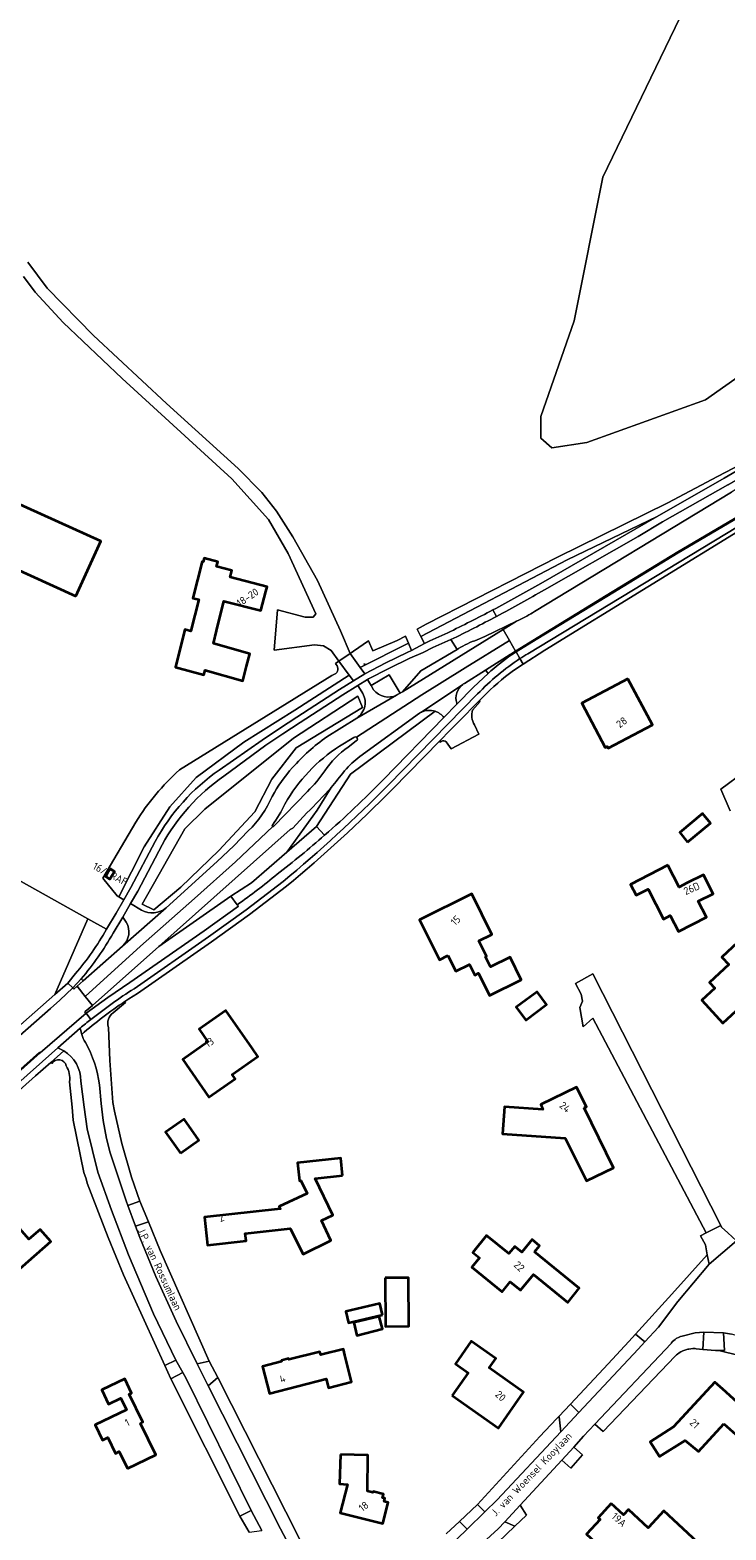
# Model space of a CAD drawing. Header units: metres. Extents: x 140853 to 145288, y 474558 to 480269.
# Tile 94 of 256: x 141549 to 141716, y 477535 to 477894. Entities that reach past the tile are written whole.
import ezdxf
from ezdxf.enums import TextEntityAlignment as Align

# ---------------------------------------------------------------- set-up
doc = ezdxf.new("R2010")
doc.units = ezdxf.units.M
doc.header["$MEASUREMENT"] = 0
for name, color, linetype, lineweight in [('B-WE-GR-BEPLANTING_CULTUUR_BOSPLANTSOEN-G', 90, 'GR-PLANTSOEN', 18), ('B-WE-GR-BOS_LOOF-G', 40, 'Continuous', 13), ('B-WE-GR-GRAS-G', 60, 'Continuous', 13), ('B-WE-GR-GRAS_KRUIDENRIJK-G', 80, 'Continuous', 18), ('B-WE-KL-WATER_BRANDLEIDING_PUT-S', 150, 'Continuous', 18), ('B-WE-OG-BEBOUWING-G', 7, 'Continuous', 35), ('B-WE-OG-BEBOUWING_HUISNUMMER-T18', 10, 'Continuous', 18), ('B-WE-OG-BEBOUWING_STRAATNAAM-T18', 10, 'Continuous', 18), ('B-WE-OG-TERREIN_ERF-G', 7, 'Continuous', 18), ('B-WE-VH-VERHARDING_ASFALT-G', 252, 'Continuous', 18), ('B-WE-VH-VERHARDING_BETON-G', 252, 'Continuous', 18), ('B-WE-VH-VERHARDING_HALFVERHARDING-G', 252, 'Continuous', 18), ('B-WE-VH-VERHARDING_HALFVERHARDING_GRIND-G', 252, 'Continuous', 18), ('B-WE-VH-VERHARDING_OPEN-G', 252, 'Continuous', 18), ('B-WE-VH-VERHARDING_SIERBESTRATING-G', 252, 'Continuous', 18), ('B-WE-VH-VERHARDING_STRAATBAKSTEEN-G', 252, 'Continuous', 18), ('B-WE-VH-VERHARDING_TEGEL-G', 252, 'Continuous', 18)]:
    doc.layers.add(name, color=color, linetype=linetype, lineweight=lineweight)
doc.styles.add('NLCS-ISO', font='txt')
doc.linetypes.add('GR-PLANTSOEN', pattern='A,0,[179,NLCS.shx,S=2,R=0,X=0,Y=0],-4', length=4)

# ---------------------------------------------------------------- blocks, each defined once
blk = doc.blocks.new('SIE-WEG_STRAATPOT_BRANDKRAAN-SO')
blk.add_ellipse((0, 0), major_axis=(-0.729, 0), ratio=0.685994)
at = {"style": 'NLCS-ISO'}
blk.add_text('BR', height=0.4, dxfattribs=at).set_placement((-0.3, -0.2))

msp = doc.modelspace()

# ---------------------------------------------------------------- linework, layer by layer
at = {"layer": 'B-WE-GR-BEPLANTING_CULTUUR_BOSPLANTSOEN-G', "ltscale": 0.2, "flags": 128}
for points in [[(141715.052, 477786.497), (141734.792, 477797.988), (141713.459, 477786.953), (141701.598, 477780.59), (141675.154, 477767.637), (141667.537, 477763.681), (141643.722, 477751.558), (141641.61, 477750.372), (141642.472, 477748.616), (141677.502, 477767.005), (141699.047, 477777.319), (141715.052, 477786.497)], [(141639.527, 477747.027), (141638.826, 477748.701), (141636.833, 477747.688), (141630.966, 477745.162), (141629.981, 477747.575), (141626.36, 477745.123), (141625.524, 477744.554), (141627.988, 477741.2), (141639.527, 477747.027)], [(141606.836, 477714.499), (141612.657, 477721.95), (141628.49, 477731.613), (141627.428, 477734.375), (141611.958, 477724.279), (141590.77, 477707.281), (141585.997, 477702.625), (141575.752, 477684.58), (141578.546, 477683.183), (141585.065, 477688.654), (141594.146, 477697.386), (141602.762, 477706.699), (141606.836, 477714.499)], [(141568.065, 477693.11), (141569.188, 477692.414), (141568.024, 477690.535), (141566.901, 477691.231), (141568.065, 477693.11)]]:
    msp.add_lwpolyline(points, close=True, dxfattribs=at)
for points in [[(141588.675, 477714.849), (141600.084, 477723.347), (141612.308, 477731.031), (141625.32, 477739.387), (141622.851, 477742.743), (141622.028, 477742.185), (141622.201, 477741.905), (141622.201, 477741.905, -0.5325106), (141621.796, 477739.627), (141621.796, 477739.627), (141621.196, 477739.281), (141584.685, 477716.707), (141584.685, 477716.707, 0.0689417), (141574.244, 477704.187), (141574.244, 477704.187), (141566.337, 477690.748), (141569.753, 477686.556), (141570.189, 477686.306), (141576.218, 477698.317), (141582.388, 477707.863), (141588.675, 477714.849)], [(141633.499, 477714.407), (141647.998, 477729.229), (141647.998, 477729.229, 0.1527292), (141645.869, 477730.74), (141645.869, 477730.74), (141625.618, 477715.646), (141617.461, 477703.164), (141619.422, 477701.043), (141619.422, 477701.043, 0.0206837), (141633.499, 477714.407)]]:
    msp.add_lwpolyline(points, format="xyb", close=True, dxfattribs=at)
at = {"layer": 'B-WE-GR-BOS_LOOF-G', "ltscale": 0.2, "flags": 128}
msp.add_lwpolyline([(141545.312, 477654.46), (141554.854, 477662.904), (141554.854, 477662.904), (141562.792, 477681.025), (141532.018, 477698.194)], dxfattribs=at)
at = {"layer": 'B-WE-GR-GRAS-G', "ltscale": 0.2, "flags": 128}
msp.add_lwpolyline([(141706.79, 477901.568), (141686.02, 477858.573), (141679.141, 477824.177), (141671.203, 477801.291), (141671.203, 477796.131), (141673.849, 477793.75), (141682.183, 477795.073), (141710.626, 477805.259), (141725.178, 477815.578), (141736.158, 477841.772), (141740.961, 477849.354), (141740.961, 477849.354), (141745.404, 477850.092), (141753.356, 477850.106), (141760.626, 477847.448), (141768.316, 477845.166), (141768.316, 477845.166, 0.0389442), (141773.04, 477844.238), (141773.04, 477844.238), (141776.904, 477845.476), (141813.152, 477861.88), (141892.924, 477891.646), (141895.173, 477900.509)], format="xyb", dxfattribs=at)
at = {"layer": 'B-WE-GR-GRAS_KRUIDENRIJK-G', "ltscale": 0.2, "flags": 128}
msp.add_lwpolyline([(141715.941, 477784.896), (141700.325, 477776.101), (141694.516, 477772.541), (141672.089, 477759.795), (141672.089, 477759.795, -0.0090293), (141660.605, 477753.447), (141660.605, 477753.447, -0.0082441), (141649.679, 477747.885), (141649.679, 477747.885), (141651.146, 477745.522), (141651.477, 477745.717), (141651.477, 477745.717, -0.0616326), (141655.95, 477747.821), (141655.95, 477747.821), (141657.812, 477748.655), (141665.346, 477752.268), (141665.915, 477752.541), (141665.915, 477752.541, 0.0288603), (141669.686, 477754.596), (141669.686, 477754.596), (141716.866, 477783.211)], format="xyb", dxfattribs=at)
for points in [[(141699.047, 477777.319), (141677.502, 477767.005), (141642.472, 477748.616), (141643.309, 477746.913), (141644.636, 477747.609), (141648.93, 477749.511), (141648.93, 477749.511, 0.0081268), (141659.671, 477754.978), (141659.671, 477754.978, 0.0092981), (141671.192, 477761.344), (141671.192, 477761.344), (141699.047, 477777.319)], [(141604.533, 477723.802), (141608.604, 477726.613), (141612.769, 477729.283), (141622.996, 477735.929), (141626.332, 477738.011), (141625.32, 477739.387), (141612.308, 477731.031), (141600.084, 477723.347), (141588.675, 477714.849), (141582.388, 477707.863), (141576.218, 477698.317), (141570.189, 477686.306), (141571.406, 477685.609), (141573.078, 477688.562), (141578.907, 477699.594), (141578.907, 477699.594, -0.1155856), (141594.177, 477716.655), (141594.177, 477716.655), (141604.533, 477723.802)], [(141630.55, 477736.939), (141631.18, 477735.899), (141631.18, 477735.899, 0.3594103), (141636.661, 477734.571), (141636.661, 477734.571), (141636.923, 477734.71), (141637.176, 477734.866), (141637.516, 477735.074), (141634.864, 477739.436), (141630.55, 477736.939)], [(141658.562, 477739.807), (141658.413, 477740.009), (141657.986, 477740.603), (141652.894, 477737.383), (141652.894, 477737.383, 0.0272438), (141652.521, 477737.135), (141652.521, 477737.135, 0.3167867), (141651.056, 477732.652), (141651.056, 477732.652), (141651.089, 477732.552), (141651.124, 477732.452), (141655.104, 477736.495), (141658.562, 477739.807)], [(141619.934, 477724.594), (141627.118, 477729.113), (141627.118, 477729.113, 0.4294162), (141628.332, 477735.359), (141628.332, 477735.359), (141627.374, 477736.894), (141623.802, 477734.664), (141613.572, 477728.016), (141609.442, 477725.369), (141605.406, 477722.582), (141595.302, 477715.186), (141595.302, 477715.186, 0.1158109), (141580.542, 477698.731), (141580.542, 477698.731), (141574.714, 477687.698), (141573.01, 477684.689), (141575.603, 477683.125), (141575.603, 477683.125, 0.3055347), (141581.501, 477683.693), (141581.501, 477683.693), (141593.733, 477694.745), (141597.673, 477698.502), (141601.182, 477702.104), (141601.182, 477702.104, 0.0947603), (141606.897, 477710.328), (141606.897, 477710.328, -0.0642164), (141611.762, 477717.233), (141611.762, 477717.233, -0.0581338), (141619.934, 477724.594)], [(141642.172, 477730.27), (141627.89, 477719.914), (141627.89, 477719.914, 0.0558115), (141624.231, 477716.46), (141624.231, 477716.46, -0.0135972), (141620.976, 477712.491), (141620.976, 477712.491), (141617.621, 477707.09), (141610.373, 477697.047), (141617.461, 477703.164), (141625.618, 477715.646), (141645.869, 477730.74), (141645.869, 477730.74, 0.1919821), (141642.642, 477730.53), (141642.642, 477730.53, 0.0300173), (141642.172, 477730.27)], [(141598.527, 477684.419), (141597.016, 477686.46), (141579.769, 477674.391), (141563.858, 477660.334), (141562.157, 477658.832), (141562.157, 477658.832, 0.986821), (141562.406, 477658.489), (141562.406, 477658.489), (141567.541, 477662.235), (141572.797, 477665.811), (141590.583, 477678.178), (141598.79, 477684.063), (141598.527, 477684.419)], [(141567.238, 477678.544), (141562.792, 477681.025), (141554.854, 477662.904), (141557.979, 477665.655), (141559.793, 477667.928), (141559.793, 477667.928, 0.0475628), (141567.238, 477678.544)], [(141571.098, 477674.531, 0.3590614), (141571.977, 477680.221), (141571.977, 477680.221), (141571.122, 477681.439), (141568.819, 477677.585), (141568.819, 477677.585, -0.0474576), (141561.2, 477666.727), (141561.2, 477666.727), (141561.672, 477666.235), (141571.098, 477674.531)], [(141568.784, 477637.053), (141568.051, 477647.152), (141567.683, 477655.078), (141567.683, 477655.078, -0.3211966), (141568.813, 477658.564), (141568.813, 477658.564), (141571.805, 477661.04), (141571.628, 477661.275), (141571.628, 477661.275, 0.0312933), (141561.291, 477653.402), (141561.291, 477653.402, 0.0600539), (141562.185, 477651.468), (141562.185, 477651.468, -0.0956268), (141565.545, 477641.322), (141565.545, 477641.322), (141565.946, 477636.871), (141566.409, 477632.78), (141567.238, 477628.477), (141568.12, 477625.018), (141571.963, 477613.538), (141572.362, 477612.465), (141575.251, 477613.468), (141573.211, 477619.193), (141570.872, 477627.303), (141569.144, 477635.051), (141568.784, 477637.053)], [(141561.851, 477635.988), (141561.098, 477642.214), (141561.098, 477642.214, 0.26318), (141557.032, 477649.456), (141557.032, 477649.456), (141553.876, 477646.69), (141554.118, 477646.414), (141554.118, 477646.414, -0.6849614), (141557.61, 477645.864), (141557.61, 477645.864, -0.1620849), (141558.402, 477642.064), (141558.402, 477642.064), (141558.995, 477635.998), (141559.264, 477632.878), (141561.786, 477620.3), (141562.363, 477618.79), (141562.602, 477617.79), (141567.662, 477604.759), (141571.318, 477595.877), (141581.219, 477574.102), (141583.85, 477575.433), (141578.511, 477586.541), (141572.479, 477600.665), (141568.398, 477611.346), (141565.145, 477620.445), (141562.6, 477630.764), (141561.851, 477635.988)]]:
    msp.add_lwpolyline(points, format="xyb", close=True, dxfattribs=at)
for points in [[(141639.218, 477744.766), (141640.248, 477745.307), (141639.527, 477747.027), (141627.988, 477741.2), (141629.067, 477739.731), (141634.112, 477742.31), (141639.218, 477744.766)], [(141611.958, 477724.279), (141627.428, 477734.375), (141628.49, 477731.613), (141612.657, 477721.95), (141606.836, 477714.499), (141602.762, 477706.699), (141594.146, 477697.386), (141585.065, 477688.654), (141578.546, 477683.183), (141575.752, 477684.58), (141585.997, 477702.625), (141590.77, 477707.281), (141611.958, 477724.279)], [(141577.264, 477608.557), (141574.21, 477607.496), (141575.21, 477604.808), (141579.016, 477595.406), (141583.936, 477584.784), (141588.937, 477574.565), (141591.821, 477575.148), (141580.114, 477601.632), (141577.264, 477608.557)], [(141711.465, 477598.378), (141711.032, 477600.668), (141702.55, 477591.188), (141693.836, 477581.624), (141696.097, 477579.775), (141699.371, 477583.278), (141703.987, 477589.478), (141711.465, 477598.378)], [(141694.454, 477578.018), (141696.097, 477579.775), (141693.836, 477581.624), (141692.217, 477579.847), (141687.345, 477574.5), (141678.274, 477564.897), (141678.539, 477564.679), (141680.282, 477562.857), (141694.454, 477578.018)], [(141709.937, 477578.008), (141710.174, 477582.122), (141708.114, 477581.996), (141704.992, 477581.195), (141704.631, 477581.081), (141704.455, 477581.014), (141704.109, 477580.86), (141703.777, 477580.68), (141703.616, 477580.581), (141703.306, 477580.365), (141703.014, 477580.125), (141702.741, 477579.864), (141702.488, 477579.583), (141702.354, 477579.415), (141684.148, 477560.129), (141686.132, 477558.37), (141703.32, 477576.386), (141703.696, 477576.716), (141703.893, 477576.87), (141704.304, 477577.155), (141704.736, 477577.408), (141705.186, 477577.627), (141705.417, 477577.723), (141705.889, 477577.889), (141706.373, 477578.018), (141706.618, 477578.068), (141707.113, 477578.141), (141707.612, 477578.175), (141708.112, 477578.171), (141708.362, 477578.155), (141709.937, 477578.008)], [(141722.419, 477579.998), (141721.696, 477580.288), (141716.8, 477581.644), (141714.951, 477581.956), (141715.131, 477577.691), (141712.997, 477577.722), (141714.085, 477577.62), (141722.22, 477575.66), (141726.405, 477573.585), (141730.296, 477571.303), (141732.381, 477573.995), (141723.943, 477579.385), (141722.419, 477579.998)], [(141585.52, 477572.456), (141582.672, 477570.981), (141599.159, 477538.089), (141601.891, 477539.455), (141586.301, 477571.065), (141585.52, 477572.456)], [(141675.971, 477558.246), (141675.577, 477561.86), (141675.475, 477561.933), (141674.967, 477561.395), (141670.978, 477557.172), (141656.032, 477540.872), (141657.783, 477539.078), (141660.751, 477541.965), (141675.971, 477558.246)], [(141664.979, 477535.711), (141662.594, 477536.747), (141660.991, 477535.008), (141652.763, 477527.523), (141648.3, 477523.911), (141646.097, 477522.204), (141647.484, 477520.417), (141654.81, 477525.931), (141664.979, 477535.711)]]:
    msp.add_lwpolyline(points, close=True, dxfattribs=at)
for points in [[(141616.721, 477526.168), (141593.913, 477571.262), (141591.577, 477569.287), (141608.849, 477535.076), (141618.435, 477516.94)], [(141648.88, 477530.418), (141653.561, 477534.971), (141651.748, 477536.8), (141648.525, 477533.847)]]:
    msp.add_lwpolyline(points, dxfattribs=at)
at = {"layer": 'B-WE-OG-BEBOUWING-G', "ltscale": 0.2, "flags": 128}
for points in [[(141559.886, 477758.313), (141565.845, 477771.472), (141544.912, 477780.951), (141538.953, 477767.792), (141559.886, 477758.313)], [(141587.409, 477750), (141587.388, 477749.922), (141587.088, 477750), (141585.981, 477750.287), (141585.911, 477750), (141583.778, 477741.273), (141590.513, 477739.43), (141590.835, 477740.604), (141599.882, 477738.004), (141600.779, 477741.5), (141601.543, 477744.48), (141592.863, 477746.977), (141593.598, 477750), (141595.327, 477757.121), (141604.177, 477754.822), (141605.361, 477759.381), (141605.662, 477760.54), (141596.828, 477762.835), (141597.249, 477764.457), (141593.602, 477765.404), (141593.887, 477766.499), (141590.612, 477767.35), (141590.392, 477766.501), (141590.133, 477766.569), (141587.863, 477757.83), (141589.343, 477757.446), (141587.409, 477750)], [(141692.043, 477738.524), (141680.97, 477732.649), (141686.594, 477722.047), (141687.099, 477722.314), (141687.34, 477721.86), (141697.909, 477727.467), (141692.043, 477738.524)], [(141706.334, 477699.422), (141711.823, 477703.934), (141709.919, 477706.25), (141704.43, 477701.738), (141706.334, 477699.422)], [(141568.065, 477693.11), (141566.901, 477691.231), (141568.024, 477690.535), (141569.188, 477692.414), (141568.065, 477693.11)], [(141701.559, 477693.888), (141692.69, 477689.293), (141694.018, 477686.715), (141696.864, 477688.18), (141700.562, 477680.996), (141702.181, 477681.829), (141704.154, 477677.997), (141710.832, 477681.435), (141708.859, 477685.272), (141712.401, 477687.072), (141710.102, 477691.598), (141706.246, 477689.638), (141704.264, 477688.631), (141701.559, 477693.888)], [(141648.964, 477672.289), (141650.837, 477668.487), (141654.156, 477670.123), (141655.412, 477667.574), (141656.306, 477668.014), (141658.907, 477662.737), (141666.509, 477666.484), (141663.85, 477671.86), (141659.124, 477669.545), (141657.929, 477671.985), (141658.197, 477672.117), (141656.392, 477675.802), (141659.458, 477677.304), (141654.703, 477687.016), (141642.182, 477680.843), (141646.899, 477671.272), (141648.964, 477672.289)], [(141719.566, 477676.546), (141714.553, 477671.875), (141716.187, 477670.121), (141711.583, 477665.831), (141712.836, 477664.487), (141709.694, 477661.559), (141714.781, 477656.1), (141717.925, 477659.028), (141720.254, 477656.528), (141723.99, 477660.009), (141719.874, 477664.41), (141725.799, 477669.931), (141719.566, 477676.546)], [(141667.7, 477661.685), (141665.296, 477659.926), (141667.572, 477656.814), (141672.57, 477660.547), (141670.33, 477663.608), (141667.7, 477661.685)], [(141602.087, 477650.093), (141595.812, 477659.119), (141589.379, 477654.647), (141591.517, 477651.572), (141585.485, 477647.378), (141591.75, 477638.367), (141598.064, 477642.757), (141597.344, 477643.793), (141603.482, 477648.137), (141602.087, 477650.093)], [(141681.537, 477635.796), (141682.086, 477636.065), (141679.734, 477640.746), (141671.204, 477636.581), (141671.664, 477635.4), (141662.499, 477636.049), (141662.042, 477629.605), (141676.989, 477628.547), (141682.112, 477618.314), (141688.571, 477621.433), (141681.537, 477635.796)], [(141584.921, 477624.983), (141589.347, 477628.094), (141585.802, 477633.138), (141581.376, 477630.026), (141584.921, 477624.983)], [(141623.751, 477619.595), (141623.286, 477623.789), (141612.956, 477622.643), (141613.432, 477618.357), (141613.73, 477618.39), (141615.235, 477615.33), (141608.577, 477612.193), (141608.856, 477611.633), (141590.667, 477609.615), (141591.404, 477602.968), (141600.647, 477603.994), (141600.451, 477605.763), (141611.201, 477606.956), (141614.287, 477600.82), (141620.924, 477604.027), (141618.693, 477608.818), (141621.382, 477610.153), (141617.146, 477618.862), (141623.751, 477619.595)], [(141539.803, 477591.45), (141553.916, 477603.83), (141551.379, 477606.722), (141548.674, 477604.349), (141544.886, 477608.667), (141533.503, 477598.682), (141535.269, 477596.668), (141534.502, 477595.995), (141535.355, 477595.023), (141535.039, 477594.746), (141536.011, 477593.638), (141536.299, 477593.891), (141537.27, 477592.785), (141538.04, 477593.46), (141539.803, 477591.45)], [(141669.714, 477601.352), (141670.909, 477602.812), (141669.095, 477604.296), (141666.61, 477601.257), (141664.956, 477602.611), (141663.571, 477600.918), (141658.223, 477605.292), (141654.884, 477601.209), (141656.504, 477599.885), (141654.688, 477597.665), (141661.898, 477591.768), (141663.857, 477594.164), (141666.336, 477592.137), (141669.441, 477595.933), (141677.626, 477589.239), (141680.391, 477592.62), (141669.714, 477601.352)], [(141633.963, 477595.127), (141634.005, 477583.513), (141639.564, 477583.533), (141639.522, 477595.147), (141633.963, 477595.127)], [(141633.272, 477586.267), (141632.633, 477588.983), (141624.508, 477587.068), (141625.148, 477584.353), (141633.272, 477586.267)], [(141632.522, 477585.903), (141626.425, 477584.466), (141627.17, 477581.305), (141633.305, 477582.91), (141632.522, 477585.903)], [(141624.318, 477576.619), (141623.967, 477578.028), (141618.772, 477576.736), (141618.504, 477576.696), (141618.322, 477577.415), (141610.899, 477575.586), (141610.831, 477575.8), (141609.082, 477575.329), (141609.152, 477575.11), (141604.601, 477573.934), (141606.282, 477567.428), (141619.798, 477570.92), (141620.346, 477568.8), (141625.894, 477570.233), (141624.318, 477576.619)], [(141649.995, 477566.925), (141661.039, 477559.158), (141667.078, 477567.745), (141658.81, 477573.56), (141660.396, 477575.814), (141654.539, 477579.933), (141650.729, 477574.516), (141653.81, 477572.349), (141649.995, 477566.925)], [(141572.236, 477549.503), (141579.007, 477552.765), (141575.382, 477560.288), (141575.903, 477560.539), (141572.662, 477567.263), (141573.242, 477567.543), (141571.585, 477570.983), (141566.093, 477568.336), (141567.74, 477564.918), (141570.657, 477566.323), (141571.989, 477563.559), (141564.492, 477559.946), (141566.262, 477556.272), (141567.527, 477556.882), (141569.354, 477553.091), (141570.29, 477553.542), (141572.236, 477549.503)], [(141715.024, 477560.165), (141720.05, 477555.673), (141724.048, 477560.146), (141719.089, 477564.578), (141714.733, 477568.477), (141712.874, 477570.142), (141702.985, 477559.427), (141697.399, 477555.884), (141699.633, 477552.358), (141705.719, 477556.218), (141708.922, 477553.543), (141715.024, 477560.165)], [(141623.204, 477552.848), (141623.019, 477545.78), (141624.896, 477545.651), (141623.196, 477538.838), (141633.38, 477536.297), (141634.638, 477541.339), (141633.685, 477541.577), (141633.879, 477542.356), (141633.317, 477542.497), (141633.532, 477543.359), (141631.053, 477543.978), (141631, 477543.763), (141629.723, 477544.082), (141629.812, 477552.675), (141623.204, 477552.848)], [(141688.06, 477541.085), (141684.926, 477537.706), (141685.412, 477537.255), (141682.162, 477533.751), (141689.311, 477527.121), (141688.494, 477526.241), (141691.632, 477523.33), (141699.942, 477532.29), (141706.065, 477526.612), (141709.885, 477530.731), (141700.623, 477539.322), (141696.952, 477535.363), (141696.883, 477535.289), (141692.269, 477539.568), (141692.146, 477539.682), (141690.956, 477538.399), (141688.06, 477541.085)]]:
    msp.add_lwpolyline(points, close=True, dxfattribs=at)
at = {"layer": 'B-WE-OG-TERREIN_ERF-G', "ltscale": 0.2, "flags": 128}
for points in [[(141725.178, 477815.578), (141710.626, 477805.259), (141682.183, 477795.073), (141673.849, 477793.75), (141671.203, 477796.131), (141671.203, 477801.291), (141679.141, 477824.177), (141686.02, 477858.573), (141706.79, 477901.568)], [(141548.432, 477838.191), (141553.073, 477832.001), (141564.134, 477820.658), (141581.573, 477804.426), (141598.789, 477788.807), (141604.389, 477783.06), (141607.928, 477778.623), (141611.867, 477772.476), (141617.767, 477762.037), (141623.262, 477750), (141625.524, 477744.554), (141626.36, 477745.123), (141629.981, 477747.575), (141630.966, 477745.162), (141636.833, 477747.688), (141638.826, 477748.701), (141639.527, 477747.027), (141640.248, 477745.307), (141643.309, 477746.913), (141642.472, 477748.616), (141641.61, 477750.372), (141643.722, 477751.558), (141667.537, 477763.681), (141675.154, 477767.637), (141701.598, 477780.59), (141713.459, 477786.953), (141734.792, 477797.988)], [(141716.547, 477706.884), (141714.286, 477712.055), (141743.38, 477733.589)], [(141717.925, 477659.028), (141714.781, 477656.1), (141709.694, 477661.559), (141712.836, 477664.487), (141711.583, 477665.831), (141716.187, 477670.121), (141714.553, 477671.875), (141719.566, 477676.546)], [(141648.525, 477533.847), (141651.748, 477536.8), (141656.032, 477540.872), (141670.978, 477557.172), (141674.967, 477561.395), (141675.475, 477561.933), (141678.274, 477564.897), (141687.345, 477574.5), (141692.217, 477579.847), (141693.836, 477581.624), (141702.55, 477591.188), (141711.032, 477600.668), (141710.592, 477602.99), (141709.376, 477605.19), (141710.736, 477605.867), (141683.606, 477657.302), (141681.304, 477655.226), (141680.551, 477659.815), (141681.178, 477661.382), (141680.838, 477663.035), (141679.46, 477665.584), (141683.607, 477667.911), (141714.269, 477607.618), (141714.439, 477607.283), (141715.921, 477605.909)], [(141722.22, 477575.66), (141714.085, 477577.62), (141712.997, 477577.722), (141709.937, 477578.008), (141708.362, 477578.155), (141708.112, 477578.171), (141707.612, 477578.175), (141707.113, 477578.141), (141706.618, 477578.068), (141706.373, 477578.018), (141705.889, 477577.889), (141705.417, 477577.723), (141705.186, 477577.627), (141704.736, 477577.408), (141704.304, 477577.155), (141703.893, 477576.87), (141703.696, 477576.716), (141703.32, 477576.386), (141686.132, 477558.37), (141684.148, 477560.129), (141681.437, 477557.188), (141679.063, 477554.613), (141681.156, 477552.758), (141678.356, 477549.56), (141676.182, 477551.488), (141666.267, 477540.732), (141667.736, 477538.293), (141664.979, 477535.711), (141654.81, 477525.931)]]:
    msp.add_lwpolyline(points, dxfattribs=at)
for points in [[(141532.018, 477698.194), (141562.792, 477681.025), (141567.238, 477678.544), (141569.528, 477682.377), (141571.406, 477685.609), (141570.189, 477686.306), (141569.753, 477686.556), (141566.337, 477690.748), (141574.244, 477704.187), (141574.244, 477704.187, -0.0689417), (141584.685, 477716.707), (141584.685, 477716.707), (141621.196, 477739.281), (141621.796, 477739.627), (141621.796, 477739.627, 0.5325106), (141622.201, 477741.905), (141622.201, 477741.905), (141622.028, 477742.185), (141622.851, 477742.743), (141621.01, 477745.306), (141619.169, 477746.383), (141617.054, 477746.661), (141607.338, 477745.336), (141608.152, 477754.994), (141614.766, 477753.244), (141616.719, 477753.235), (141617.314, 477754.035), (141610.723, 477768.459), (141606.009, 477776.613), (141597.259, 477786.328), (141571.024, 477810.393), (141556.874, 477823.795), (141550.153, 477831.082), (141547.393, 477834.79)], [(141721.484, 477775.66), (141672.139, 477745.337), (141666.971, 477741.981), (141664.678, 477740.492), (141664.678, 477740.492, 0.0439509), (141657.332, 477734.144), (141657.332, 477734.144), (141656.467, 477733.265), (141656.683, 477733.053), (141654.854, 477731.021), (141654.854, 477731.021, 0.2351166), (141655.332, 477727.516), (141655.332, 477727.516), (141656.371, 477725.274), (141649.702, 477721.732), (141648.569, 477723.412), (141648.569, 477723.412, 0.323896), (141647.359, 477723.532), (141647.359, 477723.532), (141647.124, 477723.346), (141646.901, 477723.564), (141635.743, 477712.156), (141635.743, 477712.156, -0.0257076), (141610.324, 477688.875), (141610.324, 477688.875), (141601.463, 477682.083), (141592.393, 477675.573), (141574.647, 477663.214), (141572.548, 477661.881), (141571.628, 477661.275), (141571.805, 477661.04), (141568.813, 477658.564), (141568.813, 477658.564, 0.3211966), (141567.683, 477655.078), (141567.683, 477655.078), (141568.051, 477647.152), (141568.784, 477637.053), (141569.144, 477635.051), (141570.872, 477627.303), (141573.211, 477619.193), (141575.251, 477613.468), (141577.264, 477608.557), (141580.114, 477601.632), (141591.821, 477575.148), (141593.913, 477571.262), (141616.721, 477526.168)], [(141601.362, 477534.228), (141599.159, 477538.089), (141582.672, 477570.981), (141582.672, 477570.981), (141581.219, 477574.102), (141571.318, 477595.877), (141567.662, 477604.759), (141562.602, 477617.79), (141562.363, 477618.79), (141561.786, 477620.3), (141559.264, 477632.878), (141558.995, 477635.998), (141558.402, 477642.064), (141558.402, 477642.064, 0.1620849), (141557.61, 477645.864), (141557.61, 477645.864, 0.6849614), (141554.118, 477646.414), (141554.118, 477646.414), (141553.876, 477646.69), (141550.236, 477643.502), (141526.779, 477622.513)]]:
    msp.add_lwpolyline(points, format="xyb", dxfattribs=at)
for points in [[(141538.953, 477767.792), (141544.912, 477780.951), (141565.845, 477771.472), (141559.886, 477758.313), (141538.953, 477767.792)], [(141590.612, 477767.35), (141593.887, 477766.499), (141593.602, 477765.404), (141597.249, 477764.457), (141596.828, 477762.835), (141605.662, 477760.54), (141605.361, 477759.381), (141604.177, 477754.822), (141595.327, 477757.121), (141593.598, 477750), (141592.863, 477746.977), (141601.543, 477744.48), (141600.779, 477741.5), (141599.882, 477738.004), (141590.835, 477740.604), (141590.513, 477739.43), (141583.778, 477741.273), (141585.911, 477750), (141585.981, 477750.287), (141587.088, 477750), (141587.388, 477749.922), (141587.409, 477750), (141589.343, 477757.446), (141587.863, 477757.83), (141590.133, 477766.569), (141590.392, 477766.501), (141590.612, 477767.35)], [(141697.909, 477727.467), (141687.34, 477721.86), (141687.099, 477722.314), (141686.594, 477722.047), (141680.97, 477732.649), (141692.043, 477738.524), (141697.909, 477727.467)], [(141706.334, 477699.422), (141704.43, 477701.738), (141709.919, 477706.25), (141711.823, 477703.934), (141706.334, 477699.422)], [(141704.264, 477688.631), (141706.246, 477689.638), (141710.102, 477691.598), (141712.401, 477687.072), (141708.859, 477685.272), (141710.832, 477681.435), (141704.154, 477677.997), (141702.181, 477681.829), (141700.562, 477680.996), (141696.864, 477688.18), (141694.018, 477686.715), (141692.69, 477689.293), (141701.559, 477693.888), (141704.264, 477688.631)], [(141658.197, 477672.117), (141657.929, 477671.985), (141659.124, 477669.545), (141663.85, 477671.86), (141666.509, 477666.484), (141658.907, 477662.737), (141656.306, 477668.014), (141655.412, 477667.574), (141654.156, 477670.123), (141650.837, 477668.487), (141648.964, 477672.289), (141646.899, 477671.272), (141642.182, 477680.843), (141654.703, 477687.016), (141659.458, 477677.304), (141656.392, 477675.802), (141658.197, 477672.117)], [(141672.57, 477660.547), (141667.572, 477656.814), (141665.296, 477659.926), (141667.7, 477661.685), (141670.33, 477663.608), (141672.57, 477660.547)], [(141602.087, 477650.093), (141603.482, 477648.137), (141597.344, 477643.793), (141598.064, 477642.757), (141591.75, 477638.367), (141585.485, 477647.378), (141591.517, 477651.572), (141589.379, 477654.647), (141595.812, 477659.119), (141602.087, 477650.093)], [(141688.571, 477621.433), (141682.112, 477618.314), (141676.989, 477628.547), (141662.042, 477629.605), (141662.499, 477636.049), (141671.664, 477635.4), (141671.204, 477636.581), (141679.734, 477640.746), (141682.086, 477636.065), (141681.537, 477635.796), (141688.571, 477621.433)], [(141584.921, 477624.983), (141581.376, 477630.026), (141585.802, 477633.138), (141589.347, 477628.094), (141584.921, 477624.983)], [(141623.751, 477619.595), (141617.146, 477618.862), (141621.382, 477610.153), (141618.693, 477608.818), (141620.924, 477604.027), (141614.287, 477600.82), (141611.201, 477606.956), (141600.451, 477605.763), (141600.647, 477603.994), (141591.404, 477602.968), (141590.667, 477609.615), (141608.856, 477611.633), (141608.577, 477612.193), (141615.235, 477615.33), (141613.73, 477618.39), (141613.432, 477618.357), (141612.956, 477622.643), (141623.286, 477623.789), (141623.751, 477619.595)], [(141539.803, 477591.45), (141538.04, 477593.46), (141537.27, 477592.785), (141536.299, 477593.891), (141536.011, 477593.638), (141535.039, 477594.746), (141535.355, 477595.023), (141534.502, 477595.995), (141535.269, 477596.668), (141533.503, 477598.682), (141544.886, 477608.667), (141548.674, 477604.349), (141551.379, 477606.722), (141553.916, 477603.83), (141539.803, 477591.45)], [(141680.391, 477592.62), (141677.626, 477589.239), (141669.441, 477595.933), (141666.336, 477592.137), (141663.857, 477594.164), (141661.898, 477591.768), (141654.688, 477597.665), (141656.504, 477599.885), (141654.884, 477601.209), (141658.223, 477605.292), (141663.571, 477600.918), (141664.956, 477602.611), (141666.61, 477601.257), (141669.095, 477604.296), (141670.909, 477602.812), (141669.714, 477601.352), (141680.391, 477592.62)], [(141639.564, 477583.533), (141634.005, 477583.513), (141633.963, 477595.127), (141639.522, 477595.147), (141639.564, 477583.533)], [(141633.272, 477586.267), (141625.148, 477584.353), (141624.508, 477587.068), (141632.633, 477588.983), (141633.272, 477586.267)], [(141632.522, 477585.903), (141633.305, 477582.91), (141627.17, 477581.305), (141626.425, 477584.466), (141632.522, 477585.903)], [(141624.318, 477576.619), (141625.894, 477570.233), (141620.346, 477568.8), (141619.798, 477570.92), (141606.282, 477567.428), (141604.601, 477573.934), (141609.152, 477575.11), (141609.082, 477575.329), (141610.831, 477575.8), (141610.899, 477575.586), (141618.322, 477577.415), (141618.504, 477576.696), (141618.772, 477576.736), (141623.967, 477578.028), (141624.318, 477576.619)], [(141667.078, 477567.745), (141661.039, 477559.158), (141649.995, 477566.925), (141653.81, 477572.349), (141650.729, 477574.516), (141654.539, 477579.933), (141660.396, 477575.814), (141658.81, 477573.56), (141667.078, 477567.745)], [(141570.29, 477553.542), (141569.354, 477553.091), (141567.527, 477556.882), (141566.262, 477556.272), (141564.492, 477559.946), (141571.989, 477563.559), (141570.657, 477566.323), (141567.74, 477564.918), (141566.093, 477568.336), (141571.585, 477570.983), (141573.242, 477567.543), (141572.662, 477567.263), (141575.903, 477560.539), (141575.382, 477560.288), (141579.007, 477552.765), (141572.236, 477549.503), (141570.29, 477553.542)], [(141715.024, 477560.165), (141708.922, 477553.543), (141705.719, 477556.218), (141699.633, 477552.358), (141697.399, 477555.884), (141702.985, 477559.427), (141712.874, 477570.142), (141714.733, 477568.477), (141719.089, 477564.578), (141724.048, 477560.146), (141720.05, 477555.673), (141715.024, 477560.165)], [(141629.812, 477552.675), (141629.723, 477544.082), (141631, 477543.763), (141631.053, 477543.978), (141633.532, 477543.359), (141633.317, 477542.497), (141633.879, 477542.356), (141633.685, 477541.577), (141634.638, 477541.339), (141633.38, 477536.297), (141623.196, 477538.838), (141624.896, 477545.651), (141623.019, 477545.78), (141623.204, 477552.848), (141629.812, 477552.675)], [(141688.494, 477526.241), (141689.311, 477527.121), (141682.162, 477533.751), (141685.412, 477537.255), (141684.926, 477537.706), (141688.06, 477541.085), (141690.956, 477538.399), (141692.146, 477539.682), (141692.269, 477539.568), (141696.883, 477535.289), (141696.952, 477535.363), (141700.623, 477539.322), (141709.885, 477530.731), (141706.065, 477526.612), (141699.942, 477532.29), (141691.632, 477523.33), (141688.494, 477526.241)]]:
    msp.add_lwpolyline(points, close=True, dxfattribs=at)
at = {"layer": 'B-WE-VH-VERHARDING_ASFALT-G', "ltscale": 0.2, "flags": 128}
for points in [[(141782.345, 477816.469), (141779.699, 477820.697), (141779.276, 477821.372), (141765.809, 477813.147), (141765.72, 477813.093), (141755.355, 477806.763), (141730.289, 477791.436), (141716.866, 477783.211), (141669.686, 477754.596), (141669.686, 477754.596, -0.0288603), (141665.915, 477752.541), (141665.915, 477752.541), (141665.346, 477752.268), (141662.196, 477750.322), (141663.707, 477747.683), (141665.168, 477745.131), (141670.311, 477748.322), (141686.861, 477758.451), (141703.957, 477768.88), (141719.838, 477778.213), (141755.217, 477799.814), (141782.345, 477816.469)], [(141627.044, 477724.517), (141642.736, 477734.683), (141653.068, 477741.141), (141663.707, 477747.683), (141662.196, 477750.322), (141638.055, 477735.407), (141637.516, 477735.074), (141637.176, 477734.866), (141636.923, 477734.71), (141636.661, 477734.571), (141627.118, 477729.113), (141619.934, 477724.594), (141619.934, 477724.594, 0.0581338), (141611.762, 477717.233), (141611.762, 477717.233, 0.0642164), (141606.897, 477710.328), (141606.897, 477710.328, -0.0947603), (141601.182, 477702.104), (141601.182, 477702.104), (141597.673, 477698.502), (141593.733, 477694.745), (141581.501, 477683.693), (141571.098, 477674.531), (141561.672, 477666.235), (141560.224, 477664.916), (141562.166, 477662.467), (141575.341, 477674.513), (141588.317, 477685.892), (141598.098, 477694.675), (141607.029, 477703.127), (141607.029, 477703.127, -0.5504039), (141606.936, 477703.502), (141606.936, 477703.502, 0.060454), (141609.926, 477708.533), (141609.926, 477708.533, -0.1196105), (141623.031, 477722.407), (141623.031, 477722.407), (141626.467, 477724.48), (141626.467, 477724.48, -0.3207509), (141627.044, 477724.517)], [(141642.172, 477730.27, -0.0300173), (141642.642, 477730.53), (141642.642, 477730.53), (141652.521, 477737.135), (141652.521, 477737.135, -0.0272438), (141652.894, 477737.383), (141652.894, 477737.383), (141657.986, 477740.603), (141663.864, 477744.32), (141664.051, 477744.438), (141665.168, 477745.131), (141663.707, 477747.683), (141653.068, 477741.141), (141642.736, 477734.683), (141627.044, 477724.517), (141627.044, 477724.517, -0.579556), (141627.014, 477723.657), (141627.014, 477723.657), (141625.093, 477722.164), (141625.093, 477722.164, 0.0907488), (141619.487, 477716.486), (141619.487, 477716.486, -0.0456638), (141615.366, 477711.562), (141615.366, 477711.562), (141607.285, 477703.208), (141607.285, 477703.208, -0.323925), (141607.029, 477703.127), (141607.029, 477703.127), (141598.098, 477694.675), (141588.317, 477685.892), (141575.341, 477674.513), (141562.166, 477662.467), (141563.858, 477660.334), (141579.769, 477674.391), (141611.21, 477702.409), (141611.8, 477702.764), (141615.199, 477706.393), (141615.199, 477706.393, 0.0221922), (141620.976, 477712.491), (141620.976, 477712.491, 0.0135972), (141624.231, 477716.46), (141624.231, 477716.46, -0.0558115), (141627.89, 477719.914), (141627.89, 477719.914), (141642.172, 477730.27)]]:
    msp.add_lwpolyline(points, format="xyb", close=True, dxfattribs=at)
msp.add_lwpolyline([(141743.38, 477733.589), (141714.286, 477712.055), (141716.547, 477706.884)], dxfattribs=at)
msp.add_lwpolyline([(141515.859, 477617.603), (141551.18, 477649.156), (141551.347, 477648.97), (141551.347, 477648.97), (141562.406, 477658.489), (141562.406, 477658.489, -0.986821), (141562.157, 477658.832), (141562.157, 477658.832), (141563.858, 477660.334), (141562.166, 477662.467), (141560.224, 477664.916), (141559.427, 477664.19), (141559.257, 477664.382), (141559.157, 477664.496), (141556.043, 477661.553), (141553.823, 477659.588), (141546.507, 477653.114)], format="xyb", dxfattribs=at)
at = {"layer": 'B-WE-VH-VERHARDING_BETON-G', "ltscale": 0.2, "flags": 128}
for points in [[(141765.311, 477813.779), (141765.684, 477813.998), (141765.752, 477814.038), (141779.002, 477821.809), (141778.026, 477823.368), (141765.603, 477816.042), (141763.682, 477814.909), (141737.502, 477799.565), (141734.792, 477797.988), (141715.052, 477786.497), (141699.047, 477777.319), (141671.192, 477761.344), (141671.192, 477761.344, -0.0092981), (141659.671, 477754.978), (141659.671, 477754.978), (141660.605, 477753.447), (141660.605, 477753.447, 0.0090293), (141672.089, 477759.795), (141672.089, 477759.795), (141694.516, 477772.541), (141700.325, 477776.101), (141715.941, 477784.896), (141738.445, 477798.017), (141765.311, 477813.779)], [(141783.45, 477814.703), (141782.559, 477816.126), (141755.347, 477799.6), (141719.968, 477777.999), (141704.098, 477768.672), (141686.993, 477758.238), (141670.442, 477748.109), (141665.287, 477744.922), (141666.202, 477743.324), (141666.202, 477743.324, -0.0097247), (141668.082, 477744.512), (141668.082, 477744.512), (141720.923, 477776.438), (141734.002, 477784.409), (141760.018, 477800.344), (141783.45, 477814.703)], [(141627.374, 477736.894), (141629.696, 477738.35), (141629.91, 477738.479), (141634.851, 477741.002), (141639.852, 477743.406), (141642.998, 477744.799), (141645.34, 477745.963), (141649.679, 477747.885), (141649.679, 477747.885, 0.0082441), (141660.605, 477753.447), (141660.605, 477753.447), (141659.671, 477754.978), (141659.671, 477754.978, -0.0081268), (141648.93, 477749.511), (141648.93, 477749.511), (141644.636, 477747.609), (141643.309, 477746.913), (141640.248, 477745.307), (141639.218, 477744.766), (141634.112, 477742.31), (141629.067, 477739.731), (141626.332, 477738.011), (141622.996, 477735.929), (141612.769, 477729.283), (141608.604, 477726.613), (141604.533, 477723.802), (141594.177, 477716.655), (141594.177, 477716.655, 0.1155856), (141578.907, 477699.594), (141578.907, 477699.594), (141573.078, 477688.562), (141571.406, 477685.609), (141569.528, 477682.377), (141567.238, 477678.544), (141567.238, 477678.544, -0.0475628), (141559.793, 477667.928), (141559.793, 477667.928), (141557.979, 477665.655), (141559.157, 477664.496), (141561.2, 477666.727), (141561.2, 477666.727, 0.0474576), (141568.819, 477677.585), (141568.819, 477677.585), (141571.122, 477681.439), (141573.01, 477684.689), (141574.714, 477687.698), (141580.542, 477698.731), (141580.542, 477698.731, -0.1158109), (141595.302, 477715.186), (141595.302, 477715.186), (141605.406, 477722.582), (141609.442, 477725.369), (141613.572, 477728.016), (141623.802, 477734.664), (141627.374, 477736.894)], [(141666.202, 477743.324), (141665.287, 477744.922), (141664.188, 477744.242), (141664.188, 477744.242, 0.02893), (141658.562, 477739.807), (141658.562, 477739.807), (141655.104, 477736.495), (141651.124, 477732.452), (141647.998, 477729.229), (141633.499, 477714.407), (141633.499, 477714.407, -0.0206837), (141619.422, 477701.043), (141619.422, 477701.043, -0.0155759), (141608.063, 477691.728), (141608.063, 477691.728, -0.0213084), (141598.527, 477684.419), (141598.527, 477684.419), (141598.79, 477684.063), (141590.583, 477678.178), (141572.797, 477665.811), (141567.541, 477662.235), (141562.406, 477658.489), (141563.505, 477656.973), (141563.505, 477656.973, -0.0240559), (141573.821, 477664.334), (141573.821, 477664.334), (141591.635, 477676.735), (141600.674, 477683.199), (141609.487, 477689.969), (141609.487, 477689.969, 0.0238727), (141634.761, 477713.121), (141634.761, 477713.121), (141656.066, 477734.883), (141656.066, 477734.883, -0.0560988), (141666.202, 477743.324)]]:
    msp.add_lwpolyline(points, format="xyb", close=True, dxfattribs=at)
msp.add_lwpolyline([(141546.507, 477653.114), (141553.823, 477659.588), (141556.043, 477661.553), (141559.157, 477664.496), (141557.979, 477665.655), (141554.854, 477662.904), (141545.312, 477654.46)], dxfattribs=at)
msp.add_lwpolyline([(141460.887, 477565.831), (141555.595, 477650.149), (141555.595, 477650.149), (141560.944, 477654.899), (141560.944, 477654.899, -0.0062557), (141563.505, 477656.973), (141563.505, 477656.973), (141562.406, 477658.489), (141551.347, 477648.97), (141516.026, 477617.417)], format="xyb", dxfattribs=at)
at = {"layer": 'B-WE-VH-VERHARDING_HALFVERHARDING-G', "ltscale": 0.2, "flags": 128}
msp.add_lwpolyline([(141547.393, 477834.79), (141550.153, 477831.082), (141556.874, 477823.795), (141571.024, 477810.393), (141597.259, 477786.328), (141606.009, 477776.613), (141610.723, 477768.459), (141617.314, 477754.035), (141616.719, 477753.235), (141614.766, 477753.244), (141608.152, 477754.994), (141607.338, 477745.336), (141617.054, 477746.661), (141619.169, 477746.383), (141621.01, 477745.306), (141622.851, 477742.743), (141625.524, 477744.554), (141623.262, 477750), (141617.767, 477762.037), (141611.867, 477772.476), (141607.928, 477778.623), (141604.389, 477783.06), (141598.789, 477788.807), (141581.573, 477804.426), (141564.134, 477820.658), (141553.073, 477832.001), (141548.432, 477838.191)], dxfattribs=at)
at = {"layer": 'B-WE-VH-VERHARDING_HALFVERHARDING_GRIND-G', "ltscale": 0.2, "flags": 128}
for points in [[(141575.251, 477613.468), (141572.362, 477612.465), (141574.21, 477607.496), (141577.264, 477608.557), (141575.251, 477613.468)], [(141715.921, 477605.909), (141714.439, 477607.283), (141714.269, 477607.618), (141710.736, 477605.867), (141709.376, 477605.19), (141710.592, 477602.99), (141711.032, 477600.668), (141711.465, 477598.378), (141718.018, 477603.965), (141715.921, 477605.909)], [(141583.85, 477575.433), (141581.219, 477574.102), (141582.672, 477570.981), (141585.52, 477572.456), (141583.85, 477575.433)], [(141591.821, 477575.148), (141588.937, 477574.565), (141591.577, 477569.287), (141593.913, 477571.262), (141591.821, 477575.148)], [(141680.282, 477562.857), (141678.539, 477564.679), (141678.274, 477564.897), (141675.475, 477561.933), (141675.577, 477561.86), (141675.971, 477558.246), (141680.282, 477562.857)], [(141601.891, 477539.455), (141599.159, 477538.089), (141601.362, 477534.228), (141604.374, 477534.617), (141601.891, 477539.455)], [(141657.783, 477539.078), (141656.032, 477540.872), (141651.748, 477536.8), (141653.561, 477534.971), (141657.783, 477539.078)]]:
    msp.add_lwpolyline(points, close=True, dxfattribs=at)
at = {"layer": 'B-WE-VH-VERHARDING_OPEN-G', "ltscale": 0.2, "flags": 128}
for points in [[(141683.607, 477667.911), (141679.46, 477665.584), (141680.838, 477663.035), (141681.178, 477661.382), (141680.551, 477659.815), (141681.304, 477655.226), (141683.606, 477657.302), (141710.736, 477605.867), (141714.269, 477607.618), (141683.607, 477667.911)], [(141561.2, 477666.727), (141559.157, 477664.496), (141559.257, 477664.382), (141559.427, 477664.19), (141560.224, 477664.916), (141561.672, 477666.235), (141561.2, 477666.727)], [(141551.347, 477648.97), (141551.18, 477649.156), (141515.859, 477617.603), (141516.026, 477617.417), (141551.347, 477648.97)]]:
    msp.add_lwpolyline(points, close=True, dxfattribs=at)
at = {"layer": 'B-WE-VH-VERHARDING_SIERBESTRATING-G', "ltscale": 0.2, "flags": 128}
msp.add_lwpolyline([(141714.951, 477581.956), (141710.174, 477582.122), (141709.937, 477578.008), (141712.997, 477577.722), (141715.131, 477577.691), (141714.951, 477581.956)], close=True, dxfattribs=at)
at = {"layer": 'B-WE-VH-VERHARDING_STRAATBAKSTEEN-G', "ltscale": 0.2, "flags": 128}
for points in [[(141704.098, 477768.672), (141719.968, 477777.999), (141755.347, 477799.6), (141782.559, 477816.126), (141782.345, 477816.469), (141755.217, 477799.814), (141719.838, 477778.213), (141703.957, 477768.88), (141686.861, 477758.451), (141670.311, 477748.322), (141665.168, 477745.131), (141664.051, 477744.438), (141663.864, 477744.32), (141657.986, 477740.603), (141658.413, 477740.009), (141658.562, 477739.807), (141658.562, 477739.807, -0.02893), (141664.188, 477744.242), (141664.188, 477744.242), (141665.287, 477744.922), (141670.442, 477748.109), (141686.993, 477758.238), (141704.098, 477768.672)], [(141662.196, 477750.322), (141665.346, 477752.268), (141657.812, 477748.655), (141655.95, 477747.821), (141655.95, 477747.821, 0.0616326), (141651.477, 477745.717), (141651.477, 477745.717), (141651.146, 477745.522), (141642.473, 477740.427), (141638.055, 477735.407), (141662.196, 477750.322)], [(141636.661, 477734.571, -0.3594103), (141631.18, 477735.899), (141631.18, 477735.899), (141630.55, 477736.939), (141630.183, 477737.545), (141629.696, 477738.35), (141627.374, 477736.894), (141628.332, 477735.359), (141628.332, 477735.359, -0.4294162), (141627.118, 477729.113), (141627.118, 477729.113), (141636.661, 477734.571)], [(141651.124, 477732.452), (141651.089, 477732.552), (141651.056, 477732.652), (141651.056, 477732.652, -0.3167867), (141652.521, 477737.135), (141652.521, 477737.135), (141642.642, 477730.53), (141642.642, 477730.53, -0.1919821), (141645.869, 477730.74), (141645.869, 477730.74, -0.1527292), (141647.998, 477729.229), (141647.998, 477729.229), (141651.124, 477732.452)], [(141656.683, 477733.053), (141656.467, 477733.265), (141655.272, 477732.051), (141652.586, 477729.284), (141649.562, 477726.285), (141646.901, 477723.564), (141647.124, 477723.346), (141647.359, 477723.532), (141647.359, 477723.532, -0.323896), (141648.569, 477723.412), (141648.569, 477723.412), (141649.702, 477721.732), (141656.371, 477725.274), (141655.332, 477727.516), (141655.332, 477727.516, -0.2351166), (141654.854, 477731.021), (141654.854, 477731.021), (141656.683, 477733.053)], [(141607.285, 477703.208), (141615.366, 477711.562), (141615.366, 477711.562, 0.0456638), (141619.487, 477716.486), (141619.487, 477716.486, -0.0907488), (141625.093, 477722.164), (141625.093, 477722.164), (141627.014, 477723.657), (141627.014, 477723.657, 0.579556), (141627.044, 477724.517), (141627.044, 477724.517, 0.3207509), (141626.467, 477724.48), (141626.467, 477724.48), (141623.031, 477722.407), (141623.031, 477722.407, 0.1196105), (141609.926, 477708.533), (141609.926, 477708.533, -0.060454), (141606.936, 477703.502), (141606.936, 477703.502, 0.5504039), (141607.029, 477703.127), (141607.029, 477703.127, 0.323925), (141607.285, 477703.208)], [(141610.373, 477697.047), (141617.621, 477707.09), (141620.976, 477712.491), (141620.976, 477712.491, -0.0221922), (141615.199, 477706.393), (141615.199, 477706.393), (141611.8, 477702.764), (141611.21, 477702.409), (141579.769, 477674.391), (141597.016, 477686.46), (141601.939, 477689.651), (141610.373, 477697.047)], [(141581.501, 477683.693, -0.3055347), (141575.603, 477683.125), (141575.603, 477683.125), (141573.01, 477684.689), (141571.122, 477681.439), (141571.977, 477680.221), (141571.977, 477680.221, -0.3590614), (141571.098, 477674.531), (141571.098, 477674.531), (141581.501, 477683.693)]]:
    msp.add_lwpolyline(points, format="xyb", close=True, dxfattribs=at)
for points in [[(141625.524, 477744.554), (141622.851, 477742.743), (141625.32, 477739.387), (141626.332, 477738.011), (141629.067, 477739.731), (141627.988, 477741.2), (141625.524, 477744.554)], [(141681.156, 477552.758), (141679.063, 477554.613), (141676.182, 477551.488), (141678.356, 477549.56), (141681.156, 477552.758)], [(141667.736, 477538.293), (141666.267, 477540.732), (141662.594, 477536.747), (141664.979, 477535.711), (141667.736, 477538.293)]]:
    msp.add_lwpolyline(points, close=True, dxfattribs=at)
msp.add_lwpolyline([(141618.435, 477516.94), (141608.849, 477535.076), (141591.577, 477569.287), (141591.577, 477569.287), (141588.937, 477574.565), (141583.936, 477584.784), (141579.016, 477595.406), (141575.21, 477604.808), (141574.21, 477607.496), (141572.362, 477612.465), (141571.963, 477613.538), (141568.12, 477625.018), (141567.238, 477628.477), (141566.409, 477632.78), (141565.946, 477636.871), (141565.545, 477641.322), (141565.545, 477641.322, 0.0956268), (141562.185, 477651.468), (141562.185, 477651.468, -0.0600539), (141561.291, 477653.402), (141561.291, 477653.402), (141560.944, 477654.899), (141555.595, 477650.149), (141557.032, 477649.456), (141557.032, 477649.456, -0.26318), (141561.098, 477642.214), (141561.098, 477642.214), (141561.851, 477635.988), (141562.6, 477630.764), (141565.145, 477620.445), (141568.398, 477611.346), (141572.479, 477600.665), (141578.511, 477586.541), (141583.85, 477575.433), (141585.52, 477572.456), (141586.301, 477571.065), (141601.891, 477539.455), (141604.374, 477534.617)], format="xyb", dxfattribs=at)
for points in [[(141718.018, 477603.965), (141711.465, 477598.378), (141703.987, 477589.478), (141699.371, 477583.278), (141696.097, 477579.775), (141694.454, 477578.018), (141680.282, 477562.857), (141675.971, 477558.246), (141660.751, 477541.965), (141657.783, 477539.078), (141653.561, 477534.971), (141648.88, 477530.418)], [(141652.763, 477527.523), (141660.991, 477535.008), (141662.594, 477536.747), (141666.267, 477540.732), (141676.182, 477551.488), (141679.063, 477554.613), (141681.437, 477557.188), (141681.437, 477557.188), (141684.148, 477560.129), (141702.354, 477579.415), (141702.488, 477579.583), (141702.741, 477579.864), (141703.014, 477580.125), (141703.306, 477580.365), (141703.616, 477580.581), (141703.777, 477580.68), (141704.109, 477580.86), (141704.455, 477581.014), (141704.631, 477581.081), (141704.992, 477581.195), (141708.114, 477581.996), (141710.174, 477582.122), (141714.951, 477581.956), (141716.8, 477581.644)]]:
    msp.add_lwpolyline(points, dxfattribs=at)
at = {"layer": 'B-WE-VH-VERHARDING_TEGEL-G', "ltscale": 0.2, "flags": 128}
for points in [[(141733.86, 477782.869), (141749.559, 477792.422), (141778.627, 477810.23), (141784.151, 477813.583), (141783.45, 477814.703), (141760.018, 477800.344), (141734.002, 477784.409), (141720.923, 477776.438), (141668.082, 477744.512), (141668.082, 477744.512, 0.0097247), (141666.202, 477743.324), (141666.202, 477743.324), (141666.971, 477741.981), (141672.139, 477745.337), (141721.484, 477775.66), (141722.398, 477776.228), (141733.86, 477782.869)], [(141646.901, 477723.564), (141649.562, 477726.285), (141652.586, 477729.284), (141655.272, 477732.051), (141656.467, 477733.265), (141657.332, 477734.144), (141657.332, 477734.144, -0.0439509), (141664.678, 477740.492), (141664.678, 477740.492), (141666.971, 477741.981), (141666.202, 477743.324), (141666.202, 477743.324, 0.0560988), (141656.066, 477734.883), (141656.066, 477734.883), (141634.761, 477713.121), (141634.761, 477713.121, -0.0238727), (141609.487, 477689.969), (141609.487, 477689.969), (141600.674, 477683.199), (141591.635, 477676.735), (141573.821, 477664.334), (141573.821, 477664.334, 0.0240559), (141563.505, 477656.973), (141563.505, 477656.973, 0.0062557), (141560.944, 477654.899), (141560.944, 477654.899), (141561.291, 477653.402), (141561.291, 477653.402, -0.0312933), (141571.628, 477661.275), (141571.628, 477661.275), (141572.548, 477661.881), (141574.647, 477663.214), (141592.393, 477675.573), (141601.463, 477682.083), (141610.324, 477688.875), (141610.324, 477688.875, 0.0257076), (141635.743, 477712.156), (141635.743, 477712.156), (141646.901, 477723.564)], [(141608.063, 477691.728, 0.0155759), (141619.422, 477701.043), (141619.422, 477701.043), (141617.461, 477703.164), (141610.373, 477697.047), (141601.939, 477689.651), (141597.016, 477686.46), (141598.527, 477684.419), (141598.527, 477684.419, 0.0213084), (141608.063, 477691.728)]]:
    msp.add_lwpolyline(points, format="xyb", close=True, dxfattribs=at)
msp.add_lwpolyline([(141651.146, 477745.522), (141649.679, 477747.885), (141645.34, 477745.963), (141642.998, 477744.799), (141639.852, 477743.406), (141634.851, 477741.002), (141629.91, 477738.479), (141629.696, 477738.35), (141630.183, 477737.545), (141630.55, 477736.939), (141634.864, 477739.436), (141637.516, 477735.074), (141638.055, 477735.407), (141642.473, 477740.427), (141651.146, 477745.522)], close=True, dxfattribs=at)
msp.add_lwpolyline([(141526.779, 477622.513), (141550.236, 477643.502), (141553.876, 477646.69), (141553.876, 477646.69), (141557.032, 477649.456), (141555.595, 477650.149), (141460.887, 477565.831)], dxfattribs=at)

# ---------------------------------------------------------------- block references
at = {"layer": 'B-WE-KL-WATER_BRANDLEIDING_PUT-S', "xscale": 0.2, "yscale": 0.2, "zscale": 0.2}
msp.add_blockref('SIE-WEG_STRAATPOT_BRANDKRAAN-SO', (141629, 477742), dxfattribs=at)

# ---------------------------------------------------------------- texts
at = {"layer": 'B-WE-OG-BEBOUWING_HUISNUMMER-T18', "style": 'NLCS-ISO'}
for s, rotation, p in [('18-20', 34.1, (141601, 477758)), ('28', 36.5, (141690.538, 477728.084)), ('16/TRAF', 332.1, (141568.106, 477691.796)), ('26D', 23.6, (141707.298, 477688.315)), ('15', 43.7, (141650.801, 477680.644)), ('13', 34.9, (141591.815, 477651.469)), ('24', 320, (141677, 477636)), ('2', 22, (141594.705, 477609.494)), ('22', 316.9, (141666.028, 477597.864)), ('4', 26.8, (141609.338, 477570.944)), ('20', 316.9, (141661.549, 477566.837)), ('1', 26.3, (141572.191, 477560.507)), ('21', 316.7, (141707.992, 477560.205)), ('18', 38, (141628.784, 477540.419)), ('19A', 318.8, (141689.925, 477537.214))]:
    msp.add_text(s, height=1.8, rotation=rotation, dxfattribs=at).set_placement(p, align=Align.MIDDLE_CENTER)
at = {"layer": 'B-WE-OG-BEBOUWING_STRAATNAAM-T18', "style": 'NLCS-ISO'}
for s, rotation, p in [('J.P. van Rossumlaan', 295, (141579.96, 477597.235)), ('J. van Woensel Kooylaan', 46.2, (141668.936, 477548.109))]:
    msp.add_text(s, height=1.8, rotation=rotation, dxfattribs=at).set_placement(p, align=Align.MIDDLE_CENTER)

doc.saveas('drawing.dxf')
